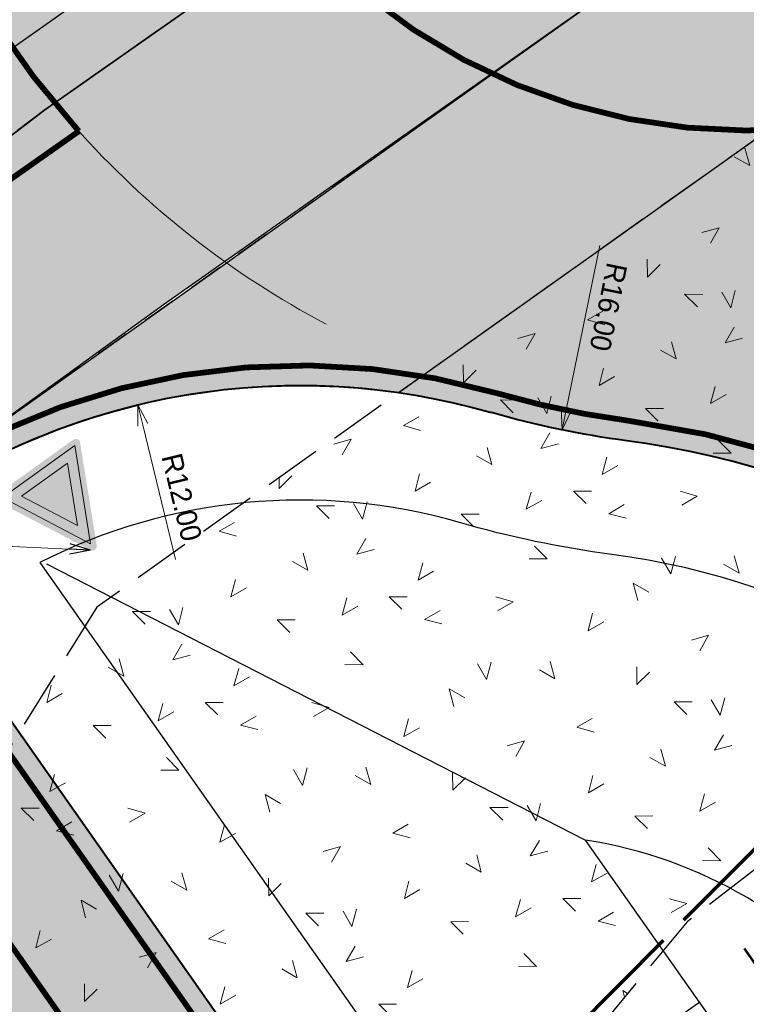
# Model space of a CAD drawing. Header units: metres. Extents: x 148316 to 148653, y 486436 to 486744.
# Tile 18 of 110: x 148418 to 148431, y 486554 to 486572. Entities that reach past the tile are written whole.
import ezdxf

# ---------------------------------------------------------------- set-up
doc = ezdxf.new("R2010")
doc.units = ezdxf.units.M
doc.header["$MEASUREMENT"] = 0
for name, pattern in [('1-1 (0.10)', [2, 1, -1]), ('assen', [2.5, 2, -0.5]), ('DGN Style 2', [1, 0.6, -0.4]), ('DGN Style 3', [1.4, 1, -0.4]), ('drainage125', [9.25, 7.12, -0.32, 0.4, -0.32, 0.05, -0.32, 0.4, -0.32]), ('rwa', [4.5, 4, -0.5])]:
    doc.linetypes.add(name, pattern=pattern)
doc.layers.get('Defpoints').update_dxf_attribs({"color": 253, "lineweight": 13})
for name, color, linetype, lineweight in [('BWR-alg-assenplan', 92, 'assen', 30), ('BWR-nieuw-belijning-1-1 streep dik 100', 51, '1-1 (0.10)', 0), ('BWR-nieuw-belijning-haaietanden-050-050', 51, 'Continuous', 0), ('BWR-nieuw-belijning-kantstreep dik 100', 51, 'Continuous', 0), ('BWR-nieuw-drain ø 125', 60, 'Continuous', 53), ('BWR-nieuw-raster-grondwerk 20%', 254, 'Continuous', 30), ('BWR-nieuw-riool-rwa beton ø 600', 5, 'rwa', 70), ('N-WE-VW-MARKERING_LANGS_STREEP_DOORGETROKKEN_010-G', 7, 'Continuous', 13), ('N-WE-VW-VERKEERSTEKEN_BORD_B-S-100', 7, 'Continuous', 30), ('WVB-dim-terr-maatvoering 018', 7, 'Continuous', 13), ('WVB-pen-dik 025', 1, 'Continuous', 30), ('WVB-pen-dik 035', 1, 'Continuous', 40), ('WVB-raster-20%', 254, 'Continuous', 30), ('WVB-raster-60%', 253, 'Continuous', 30)]:
    doc.layers.add(name, color=color, linetype=linetype, lineweight=lineweight)
doc.styles.add('1 200   0.18', font='WORKING.shx', dxfattribs={"height": 0.36})
doc.dimstyles.new('Note 1 200', dxfattribs={"dimtxt": 0.36, "dimasz": 0.36, "dimexe": 0.18, "dimexo": 0.0625, "dimgap": 0.18, "dimtad": 1, "dimzin": 0, "dimdsep": 46, "dimtxsty": '1 200   0.18', "dimblk": 'TerminatorOpen_0.5', "dimcen": 0, "dimclrd": 256, "dimclre": 256, "dimclrt": 1, "dimazin": 0, "dimtfac": 1, "dimtdec": 0, "dimtmove": 1, "dimatfit": 1, "dimldrblk": 'TerminatorOpen_0.5', "dimfxl": 0.18, "dimfxlon": 1, "dimfrac": 2, "dimtolj": 1, "dimtzin": 0, "dimlwd": -1, "dimlwe": -1, "dimarcsym": 0})
doc.dimstyles.new('TER 1 200', dxfattribs={"dimtxt": 0.36, "dimasz": 0.36, "dimexe": 0.18, "dimexo": 0.0625, "dimgap": 0.18, "dimtad": 1, "dimzin": 0, "dimdsep": 46, "dimtxsty": '1 200   0.18', "dimblk": 'TerminatorOpen_0.5', "dimcen": 0, "dimse1": 1, "dimse2": 1, "dimclrd": 256, "dimclre": 256, "dimclrt": 7, "dimazin": 0, "dimtfac": 1, "dimtdec": 0, "dimtmove": 1, "dimatfit": 1, "dimldrblk": 'TerminatorOpen_0.5', "dimfxl": 0.18, "dimfxlon": 1, "dimfrac": 2, "dimtolj": 1, "dimtzin": 0, "dimlwd": -1, "dimlwe": -1, "dimarcsym": 0})

# ---------------------------------------------------------------- blocks, each defined once
blk = doc.blocks.new('N-SVW-VERKEERSTEKEN_BORD_B06-SO')
at = {"linetype": 'Continuous', "true_color": 0xff0000}
for points in [[(-35.33, 31.3), (-2.68, -33.99, 0.284079), (0, -35.65), (0, -33.65, -0.284079), (-0.89, -33.09), (-33.54, 32.2, -0.557537), (-32.65, 33.65), (0, 33.65), (0, 35.65), (-32.65, 35.65, 0.557537)], [(0, -30.41), (-31.03, 31.65), (0, 31.65), (0, 24.65), (-19.7, 24.65), (0, -14.76)], [(0, -30.41), (0, -14.76), (19.7, 24.65), (0, 24.65), (0, 31.65), (31.03, 31.65)]]:
    blk.add_hatch(color=1, dxfattribs=at).paths.add_polyline_path(points)
at = {"linetype": 'Continuous', "true_color": 0xff0000, "extrusion": (0, 0, -1)}
blk.add_hatch(color=1, dxfattribs=at).paths.add_polyline_path([(0, 33.65), (-32.65, 33.65, 0.557537), (-33.54, 32.2), (-0.89, -33.09, 0.284079), (0, -33.65), (0, -35.65, -0.284079), (-2.68, -33.99), (-35.33, 31.3, -0.557537), (-32.65, 35.65), (0, 35.65)])
at = {"linetype": 'Continuous'}
for points in [[(-0.89, -33.09, 0.284079), (0, -33.65), (0, -30.41), (-31.03, 31.65), (0, 31.65), (0, 33.65), (-32.65, 33.65, 0.557537), (-33.54, 32.2)], [(0, -30.41), (0, -33.65, 0.284079), (0.89, -33.09), (33.54, 32.2, 0.557537), (32.65, 33.65), (0, 33.65), (0, 31.65), (31.03, 31.65)], [(0, -14.76), (-19.7, 24.65), (19.7, 24.65)]]:
    blk.add_hatch(color=7, dxfattribs=at).paths.add_polyline_path(points)
at = {"color": 7, "lineweight": 0}
for points in [[(-31.03, 31.65), (0, -30.41), (31.03, 31.65)], [(-19.7, 24.65), (0, -14.76), (19.7, 24.65)]]:
    blk.add_3dface(points, dxfattribs=at)
blk = doc.blocks.new('TerminatorOpen_0.5')
at = {"color": 0, "linetype": 'ByBlock', "lineweight": -2}
for q in [(-1, 0.25), (-1, 0), (-1, -0.25)]:
    blk.add_line((0, 0), q, dxfattribs=at)
blk = doc.blocks.new('*D19')
at = {"layer": 'Defpoints', "color": 0, "lineweight": 40, "transparency": 16777216}
for p in [(148430.886, 486580.152), (148427.673, 486564.478)]:
    blk.add_point(p, dxfattribs=at)
at = {"layer": 'WVB-dim-terr-maatvoering 018', "transparency": 16777216}
blk.add_line((148428.332, 486567.694), (148427.745, 486564.831), dxfattribs=at)
at = {"layer": 'WVB-dim-terr-maatvoering 018', "transparency": 16777216, "xscale": 0.36, "yscale": 0.36, "zscale": 0.36, "rotation": 258.4163508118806}
blk.add_blockref('TerminatorOpen_0.5', (148427.673, 486564.478), dxfattribs=at)
at = {"layer": 'WVB-dim-terr-maatvoering 018', "color": 7, "transparency": 16777216, "insert": (148428.48, 486566.623), "char_height": 0.36, "attachment_point": 5, "rotation": 258.4164, "style": '1 200   0.18'}
blk.add_mtext('\\A1;\\C7;R16.00', dxfattribs=at)
blk = doc.blocks.new('*D20')
at = {"layer": 'Defpoints', "color": 0, "lineweight": 40, "transparency": 16777216}
for p in [(148420.278, 486564.916), (148423.107, 486553.254)]:
    blk.add_point(p, dxfattribs=at)
at = {"layer": 'WVB-dim-terr-maatvoering 018', "transparency": 16777216}
blk.add_line((148420.933, 486562.217), (148420.363, 486564.566), dxfattribs=at)
at = {"layer": 'WVB-dim-terr-maatvoering 018', "transparency": 16777216, "xscale": 0.36, "yscale": 0.36, "zscale": 0.36, "rotation": 103.6354949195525}
blk.add_blockref('TerminatorOpen_0.5', (148420.278, 486564.916), dxfattribs=at)
at = {"layer": 'WVB-dim-terr-maatvoering 018', "color": 7, "transparency": 16777216, "insert": (148421.04, 486563.302), "char_height": 0.36, "attachment_point": 5, "rotation": 283.6355, "style": '1 200   0.18'}
blk.add_mtext('\\A1;\\C7;R12.00', dxfattribs=at)
blk = doc.blocks.new('*D33')
at = {"layer": 'Defpoints', "color": 0, "lineweight": 40, "transparency": 16777216}
for p in [(148436.699, 486560.729), (148426.85, 486549.416)]:
    blk.add_point(p, dxfattribs=at)
at = {"layer": 'WVB-dim-terr-maatvoering 018', "transparency": 16777216}
blk.add_line((148433.681, 486557.262), (148436.463, 486560.458), dxfattribs=at)
at = {"layer": 'WVB-dim-terr-maatvoering 018', "transparency": 16777216, "xscale": 0.36, "yscale": 0.36, "zscale": 0.36, "rotation": 48.95688364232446}
blk.add_blockref('TerminatorOpen_0.5', (148436.699, 486560.729), dxfattribs=at)
at = {"layer": 'WVB-dim-terr-maatvoering 018', "color": 7, "transparency": 16777216, "insert": (148434.628, 486557.802), "char_height": 0.36, "attachment_point": 5, "rotation": 228.9569, "style": '1 200   0.18'}
blk.add_mtext('\\A1;\\C7;R15.00', dxfattribs=at)
blk = doc.blocks.new('*D77')
at = {"layer": 'Defpoints', "color": 0, "lineweight": 40, "transparency": 16777216}
for p in [(148454.413, 486556.089), (148411.613, 486530.24)]:
    blk.add_point(p, dxfattribs=at)
at = {"layer": 'WVB-dim-terr-maatvoering 018', "transparency": 16777216}
blk.add_line((148451.901, 486554.572), (148454.105, 486555.903), dxfattribs=at)
at = {"layer": 'WVB-dim-terr-maatvoering 018', "transparency": 16777216, "xscale": 0.36, "yscale": 0.36, "zscale": 0.36, "rotation": 31.12999339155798}
blk.add_blockref('TerminatorOpen_0.5', (148454.413, 486556.089), dxfattribs=at)
at = {"layer": 'WVB-dim-terr-maatvoering 018', "color": 7, "transparency": 16777216, "insert": (148452.662, 486555.452), "char_height": 0.36, "attachment_point": 5, "rotation": 31.13, "style": '1 200   0.18'}
blk.add_mtext('\\A1;\\C7;R50.00', dxfattribs=at)

msp = doc.modelspace()

# ---------------------------------------------------------------- hatches: boundary and pattern name
at = {"layer": 'WVB-raster-20%', "linetype": 'Continuous'}
msp.add_hatch(color=256, dxfattribs=at).paths.add_polyline_path([(148457.906, 486592.827, 0.021073), (148456.903, 486592.058), (148452.048, 486587.999, 0.139792), (148447.425, 486581.193), (148424.83, 486565.13, 0.191737), (148416.196, 486563.065), (148412.047, 486560.142), (148407.147, 486556.806), (148406.971, 486556.686, -0.027007), (148397.522, 486551.001, -0.016184), (148394.616, 486549.578), (148394.095, 486549.343), (148392.268, 486552.917), (148393.685, 486553.573, 0.015285), (148396.2, 486554.83, 0.017834), (148402.241, 486558.366, 0.008095), (148404.896, 486560.112), (148409.743, 486563.424), (148408.026, 486565.87, -0.047885), (148394.071, 486557.936), (148393.302, 486557.591, 0.043594), (148371.076, 486545.205), (148373.465, 486546.983), (148374.321, 486547.647), (148375.169, 486548.323), (148376.007, 486549.011), (148376.836, 486549.709), (148377.655, 486550.419), (148378.465, 486551.139), (148379.264, 486551.87), (148380.094, 486552.651), (148380.913, 486553.443), (148381.721, 486554.247), (148382.518, 486555.062), (148383.302, 486555.889), (148384.075, 486556.726), (148384.836, 486557.574), (148385.483, 486558.248, -0.009902), (148390.823, 486560.851, 0.045028), (148403.275, 486568.042), (148408.788, 486571.925, 0.006632), (148409.11, 486572.158), (148409.11, 486572.158), (148409.11, 486572.158, 0.202715), (148415.022, 486582.235, -0.048395), (148415.718, 486585.246), (148417.412, 486582.847), (148417.789, 486583.069), (148423.126, 486586.637), (148426.536, 486588.971), (148429.464, 486590.008), (148433.363, 486591.389), (148433.991, 486591.612), (148434.254, 486591.713), (148434.511, 486591.83), (148434.761, 486591.961), (148435.002, 486592.105), (148435.197, 486592.236), (148438.974, 486594.902, 0.1587), (148446.075, 486597.09), (148465, 486610.421, 0.049781), (148480.023, 486623.416), (148480.64, 486624.068), (148495.611, 486634.642), (148482.637, 486620.941, -0.049781), (148467.073, 486607.478), (148451.278, 486596.351), (148444.737, 486591.744, 0.414213), (148444.496, 486590.351), (148444.916, 486589.754, 0.413982), (148446.309, 486589.512), (148437.641, 486583.411, 1.178334), (148425.534, 486574.897), (148418.657, 486570.064), (148417.427, 486569.129, 0.219668), (148417.276, 486569.953), (148416.7, 486570.771, 0.414214), (148415.306, 486571.012), (148411.699, 486568.471), (148413.422, 486566.015), (148414.885, 486567.046), (148417.076, 486564.021), (148428.229, 486571.946), (148429.434, 486572.794, 0.427631), (148438.302, 486579.037), (148455.433, 486591.091), (148457.567, 486592.589)])
h = msp.add_hatch(color=256, dxfattribs=at)
h.paths.add_polyline_path([(148485.248, 486494.021), (148490.587, 486497.821, 0.030294), (148474.48, 486523.909), (148466.48, 486535.266, -0.024922), (148463.817, 486539.477), (148455.152, 486554.824, 0.02492), (148452.49, 486559.034), (148447.955, 486565.488, -0.226941), (148446.256, 486575.707, 0.040806), (148446.774, 486578.262, -0.05017), (148447.425, 486581.193), (148424.83, 486565.13, -0.034377), (148426.441, 486564.782, 0.037758), (148428.803, 486564.288, -0.200125), (148438.79, 486558.496), (148443.102, 486552.391, 0.024922), (148446.17, 486548.467), (148449.667, 486544.426), (148443.713, 486541.953, -0.35161), (148426.884, 486546.838), (148415.726, 486562.733), (148412.047, 486560.142), (148425.048, 486541.621, 0.352097), (148442.501, 486536.571), (148445.29, 486537.735, -0.351633), (148459.723, 486533.572), (148469.166, 486520.165, -0.031129)])
h.paths.add_polyline_path([(148441.898, 486567.124), (148450.11, 486555.467, -0.024922), (148450.908, 486554.203), (148453.036, 486550.436, -0.904988), (148451.409, 486549.29), (148448.577, 486552.562, -0.024922), (148447.657, 486553.739), (148439.445, 486565.396, -0.422856), (148439.711, 486566.806, 0.014709), (148440.481, 486567.348, -0.422856)], flags=16)
at = {"layer": 'WVB-raster-60%', "linetype": 'Continuous'}
msp.add_hatch(color=256, dxfattribs=at).paths.add_polyline_path([(148417.034, 486568.56, 0.178321), (148417.427, 486569.129), (148418.657, 486570.064), (148423.83, 486573.699), (148425.534, 486574.897, 0.151059), (148429.434, 486572.794), (148428.229, 486571.946), (148420.725, 486566.663), (148417.076, 486564.021), (148414.885, 486567.046)])

# ---------------------------------------------------------------- linework, layer by layer
at = {"layer": 'BWR-alg-assenplan'}
for p, q in [((148466.04, 486604.915), (148388.83, 486550.527)), ((148406.862, 486571.446), (148425.042, 486545.546))]:
    msp.add_line(p, q, dxfattribs=at)
at = {"layer": 'BWR-nieuw-belijning-1-1 streep dik 100', "color": 7, "linetype": '1-1 (0.10)', "const_width": 0.1, "flags": 128}
msp.add_lwpolyline([(148425.911, 486544.307), (148416.812, 486557.27)], dxfattribs=at)
at = {"layer": 'BWR-nieuw-belijning-haaietanden-050-050', "color": 7}
msp.add_arc((148430.886, 486580.152), 15.65, 221.5798, 242.0978, dxfattribs=at)
at = {"layer": 'BWR-nieuw-belijning-kantstreep dik 100', "color": 7, "const_width": 0.1, "flags": 128}
msp.add_lwpolyline([(148441.336, 486580.152, 1), (148420.436, 486580.152, 1), (148441.336, 486580.152)], format="xyb", close=True, dxfattribs=at)
for points in [[(148415.995, 486563.351, -0.227615), (148426.538, 486565.118)], [(148428.848, 486564.635, -0.037758), (148426.538, 486565.118)], [(148439.068, 486558.708, 0.200125), (148428.848, 486564.635)]]:
    msp.add_lwpolyline(points, format="xyb", dxfattribs=at)
msp.add_lwpolyline([(148415.44, 486562.532), (148426.597, 486546.637)], dxfattribs=at)
at = {"layer": 'BWR-nieuw-drain ø 125', "linetype": 'drainage125', "flags": 128}
msp.add_lwpolyline([(148430.846, 486555.429), (148433.221, 486552.037, -0.457255), (148432.481, 486549.103), (148419.573, 486542.611)], format="xyb", dxfattribs=at)
at = {"layer": 'BWR-nieuw-raster-grondwerk 20%', "color": 7, "lineweight": 0}
for p, q in [((148430.946, 486569.09), (148430.859, 486569.392)), ((148430.946, 486569.09), (148430.673, 486569.245)), ((148430.414, 486568.003), (148430.113, 486567.92)), ((148430.414, 486568.003), (148430.261, 486567.734)), ((148429.164, 486567.144), (148429.16, 486567.456)), ((148429.164, 486567.144), (148429.384, 486567.363)), ((148429.811, 486566.844), (148430.034, 486566.623)), ((148429.811, 486566.844), (148430.126, 486566.843)), ((148430.616, 486566.608), (148430.46, 486566.879)), ((148430.616, 486566.608), (148430.694, 486566.913)), ((148428.116, 486566.398), (148428.385, 486566.552)), ((148428.116, 486566.398), (148428.418, 486566.314)), ((148427.204, 486566.159), (148426.903, 486566.075)), ((148427.204, 486566.159), (148427.05, 486565.889)), ((148430.515, 486566), (148430.672, 486566.269)), ((148429.661, 486565.717), (148429.581, 486566.017)), ((148430.515, 486566), (148430.819, 486566.079)), ((148429.661, 486565.717), (148429.391, 486565.87)), ((148425.953, 486565.299), (148425.95, 486565.612)), ((148425.953, 486565.299), (148426.174, 486565.518)), ((148428.32, 486565.255), (148428.396, 486565.558)), ((148428.32, 486565.255), (148428.589, 486565.409)), ((148430.259, 486564.936), (148430.344, 486565.235)), ((148426.601, 486565), (148426.823, 486564.778)), ((148426.601, 486565), (148426.916, 486564.999)), ((148427.405, 486564.764), (148427.25, 486565.035)), ((148427.405, 486564.764), (148427.484, 486565.069)), ((148430.259, 486564.936), (148430.532, 486565.093)), ((148429.126, 486564.85), (148429.44, 486564.852)), ((148429.126, 486564.85), (148429.347, 486564.631)), ((148424.906, 486564.553), (148425.174, 486564.708)), ((148424.906, 486564.553), (148425.207, 486564.47)), ((148423.993, 486564.315), (148423.692, 486564.231)), ((148423.993, 486564.315), (148423.84, 486564.045)), ((148427.305, 486564.156), (148427.462, 486564.425)), ((148430.624, 486564.07), (148430.404, 486564.293)), ((148426.45, 486563.872), (148426.37, 486564.172)), ((148427.305, 486564.156), (148427.609, 486564.235)), ((148426.45, 486563.872), (148426.18, 486564.026)), ((148428.372, 486563.699), (148428.455, 486564.001)), ((148430.624, 486564.07), (148430.309, 486564.071)), ((148428.372, 486563.699), (148428.643, 486563.855)), ((148422.743, 486563.455), (148422.741, 486563.645)), ((148422.743, 486563.455), (148422.963, 486563.674)), ((148425.11, 486563.41), (148425.186, 486563.714)), ((148425.11, 486563.41), (148425.378, 486563.565)), ((148427.871, 486563.411), (148428.092, 486563.192)), ((148427.871, 486563.411), (148428.184, 486563.409)), ((148430.032, 486563.324), (148429.731, 486563.407)), ((148427.049, 486563.092), (148427.133, 486563.391)), ((148427.049, 486563.092), (148427.322, 486563.248)), ((148430.032, 486563.324), (148429.76, 486563.165)), ((148423.391, 486563.155), (148423.613, 486562.934)), ((148423.391, 486563.155), (148423.705, 486563.154)), ((148424.195, 486562.92), (148424.039, 486563.191)), ((148424.195, 486562.92), (148424.274, 486563.224)), ((148428.487, 486563.012), (148428.757, 486563.174)), ((148425.916, 486563.006), (148426.229, 486563.007)), ((148425.916, 486563.006), (148426.137, 486562.787)), ((148428.487, 486563.012), (148428.789, 486562.938)), ((148421.695, 486562.709), (148421.964, 486562.863)), ((148421.695, 486562.709), (148421.997, 486562.625)), ((148424.095, 486562.311), (148424.252, 486562.58)), ((148424.095, 486562.311), (148424.398, 486562.39)), ((148427.413, 486562.226), (148427.193, 486562.448)), ((148423.24, 486562.028), (148423.16, 486562.328)), ((148427.413, 486562.226), (148427.099, 486562.226)), ((148429.568, 486561.964), (148429.409, 486562.239)), ((148429.568, 486561.964), (148429.65, 486562.268)), ((148430.761, 486561.98), (148430.674, 486562.282)), ((148423.24, 486562.028), (148422.97, 486562.181)), ((148425.162, 486561.855), (148425.245, 486562.156)), ((148430.761, 486561.98), (148430.487, 486562.135)), ((148421.899, 486561.566), (148421.976, 486561.869)), ((148425.162, 486561.855), (148425.433, 486562.01)), ((148421.899, 486561.566), (148422.168, 486561.72)), ((148428.916, 486561.803), (148428.997, 486561.498)), ((148428.916, 486561.803), (148429.185, 486561.646)), ((148423.838, 486561.247), (148423.923, 486561.547)), ((148424.661, 486561.567), (148424.882, 486561.348)), ((148424.661, 486561.567), (148424.973, 486561.565)), ((148426.822, 486561.479), (148426.52, 486561.562)), ((148420.985, 486561.075), (148420.829, 486561.346)), ((148420.985, 486561.075), (148421.063, 486561.38)), ((148423.838, 486561.247), (148424.111, 486561.404)), ((148426.822, 486561.479), (148426.55, 486561.32)), ((148420.18, 486561.311), (148420.403, 486561.09)), ((148420.18, 486561.311), (148420.495, 486561.31)), ((148425.276, 486561.168), (148425.547, 486561.329)), ((148428.128, 486560.972), (148428.206, 486561.277)), ((148422.705, 486561.161), (148423.019, 486561.163)), ((148422.705, 486561.161), (148422.926, 486560.942)), ((148425.276, 486561.168), (148425.579, 486561.094)), ((148428.128, 486560.972), (148428.4, 486561.126)), ((148430.229, 486560.894), (148429.928, 486560.81)), ((148430.229, 486560.894), (148430.075, 486560.624)), ((148420.884, 486560.467), (148421.041, 486560.736)), ((148420.884, 486560.467), (148421.188, 486560.546)), ((148424.203, 486560.381), (148423.983, 486560.604)), ((148420.029, 486560.183), (148419.76, 486560.337)), ((148420.029, 486560.183), (148419.949, 486560.483)), ((148424.203, 486560.381), (148423.888, 486560.382)), ((148426.357, 486560.12), (148426.199, 486560.395)), ((148426.357, 486560.12), (148426.439, 486560.423)), ((148427.55, 486560.136), (148427.463, 486560.438)), ((148428.978, 486560.034), (148428.975, 486560.346)), ((148421.951, 486560.01), (148422.035, 486560.312)), ((148421.951, 486560.01), (148422.222, 486560.166)), ((148427.55, 486560.136), (148427.277, 486560.29)), ((148428.978, 486560.034), (148429.199, 486560.253)), ((148418.689, 486559.722), (148418.765, 486560.025)), ((148418.689, 486559.722), (148418.958, 486559.876)), ((148425.706, 486559.959), (148425.786, 486559.653)), ((148425.706, 486559.959), (148425.975, 486559.802)), ((148430.43, 486559.499), (148430.509, 486559.803)), ((148420.628, 486559.403), (148420.712, 486559.702)), ((148421.45, 486559.722), (148421.671, 486559.503)), ((148421.45, 486559.722), (148421.763, 486559.72)), ((148423.611, 486559.635), (148423.31, 486559.718)), ((148423.611, 486559.635), (148423.339, 486559.476)), ((148429.626, 486559.734), (148429.848, 486559.513)), ((148429.626, 486559.734), (148429.941, 486559.733)), ((148430.43, 486559.499), (148430.275, 486559.77)), ((148420.628, 486559.403), (148420.901, 486559.56)), ((148422.066, 486559.324), (148422.337, 486559.485)), ((148419.495, 486559.317), (148419.809, 486559.318)), ((148419.495, 486559.317), (148419.716, 486559.098)), ((148422.066, 486559.324), (148422.368, 486559.249)), ((148424.917, 486559.128), (148424.996, 486559.433)), ((148427.931, 486559.288), (148428.2, 486559.442)), ((148427.931, 486559.288), (148428.232, 486559.205)), ((148424.917, 486559.128), (148425.19, 486559.281)), ((148430.33, 486558.89), (148430.487, 486559.159)), ((148427.018, 486559.049), (148426.717, 486558.966)), ((148427.018, 486559.049), (148426.865, 486558.779)), ((148430.33, 486558.89), (148430.634, 486558.97)), ((148429.475, 486558.607), (148429.395, 486558.907)), ((148420.993, 486558.537), (148420.773, 486558.759)), ((148429.475, 486558.607), (148429.205, 486558.76)), ((148418.741, 486558.166), (148418.824, 486558.467)), ((148420.993, 486558.537), (148420.678, 486558.538)), ((148423.147, 486558.275), (148422.989, 486558.55)), ((148423.147, 486558.275), (148423.229, 486558.579)), ((148424.34, 486558.292), (148424.067, 486558.446)), ((148424.34, 486558.292), (148424.253, 486558.593)), ((148425.768, 486558.189), (148425.764, 486558.502)), ((148428.135, 486558.145), (148428.211, 486558.448)), ((148418.741, 486558.166), (148419.012, 486558.321)), ((148425.768, 486558.189), (148425.988, 486558.408)), ((148428.135, 486558.145), (148428.403, 486558.299)), ((148422.495, 486558.114), (148422.576, 486557.809)), ((148422.495, 486558.114), (148422.764, 486557.957)), ((148430.074, 486557.826), (148430.158, 486558.126)), ((148427.22, 486557.654), (148427.064, 486557.925)), ((148427.22, 486557.654), (148427.299, 486557.959)), ((148430.074, 486557.826), (148430.347, 486557.983)), ((148418.24, 486557.878), (148418.461, 486557.659)), ((148418.24, 486557.878), (148418.553, 486557.876)), ((148420.401, 486557.79), (148420.099, 486557.874)), ((148420.401, 486557.79), (148420.129, 486557.631)), ((148426.416, 486557.89), (148426.638, 486557.669)), ((148426.416, 486557.89), (148426.731, 486557.889)), ((148428.941, 486557.74), (148429.254, 486557.742)), ((148428.941, 486557.74), (148429.162, 486557.521)), ((148418.856, 486557.479), (148419.126, 486557.64)), ((148421.707, 486557.284), (148421.786, 486557.588)), ((148424.72, 486557.443), (148424.989, 486557.598)), ((148418.856, 486557.479), (148419.158, 486557.405)), ((148421.707, 486557.284), (148421.979, 486557.437)), ((148424.72, 486557.443), (148425.022, 486557.36)), ((148427.12, 486557.046), (148427.277, 486557.315)), ((148423.808, 486557.205), (148423.507, 486557.121)), ((148423.808, 486557.205), (148423.655, 486556.935)), ((148426.265, 486556.762), (148426.185, 486557.062)), ((148427.12, 486557.046), (148427.423, 486557.125)), ((148430.439, 486556.96), (148430.219, 486557.183)), ((148426.265, 486556.762), (148425.995, 486556.916)), ((148428.187, 486556.589), (148428.27, 486556.891)), ((148430.439, 486556.96), (148430.124, 486556.961)), ((148419.937, 486556.431), (148419.778, 486556.706)), ((148419.937, 486556.431), (148420.019, 486556.734)), ((148421.129, 486556.447), (148421.042, 486556.749)), ((148428.187, 486556.589), (148428.458, 486556.745)), ((148421.129, 486556.447), (148420.856, 486556.602)), ((148422.558, 486556.345), (148422.554, 486556.657)), ((148422.558, 486556.345), (148422.778, 486556.564)), ((148424.924, 486556.301), (148425.001, 486556.604)), ((148424.924, 486556.301), (148425.193, 486556.455)), ((148419.285, 486556.27), (148419.365, 486555.964)), ((148419.285, 486556.27), (148419.554, 486556.113)), ((148426.863, 486555.982), (148426.948, 486556.281)), ((148427.686, 486556.301), (148427.907, 486556.082)), ((148427.686, 486556.301), (148427.998, 486556.299)), ((148429.847, 486556.214), (148429.545, 486556.297)), ((148429.847, 486556.214), (148429.575, 486556.055)), ((148423.205, 486556.045), (148423.428, 486555.824)), ((148423.205, 486556.045), (148423.52, 486556.045)), ((148424.01, 486555.81), (148423.854, 486556.081)), ((148424.01, 486555.81), (148424.088, 486556.114)), ((148426.863, 486555.982), (148427.136, 486556.139)), ((148428.301, 486555.903), (148428.572, 486556.064)), ((148425.731, 486555.896), (148426.044, 486555.897)), ((148425.731, 486555.896), (148425.951, 486555.677)), ((148428.301, 486555.903), (148428.604, 486555.828)), ((148418.497, 486555.439), (148418.575, 486555.744)), ((148421.51, 486555.599), (148421.779, 486555.753)), ((148418.497, 486555.439), (148418.769, 486555.593)), ((148421.51, 486555.599), (148421.812, 486555.516)), ((148420.598, 486555.36), (148420.297, 486555.277)), ((148420.598, 486555.36), (148420.444, 486555.09)), ((148423.909, 486555.201), (148424.066, 486555.47)), ((148427.228, 486555.116), (148427.008, 486555.338)), ((148423.055, 486554.918), (148422.974, 486555.218)), ((148423.909, 486555.201), (148424.213, 486555.281)), ((148423.055, 486554.918), (148422.785, 486555.071)), ((148424.976, 486554.745), (148425.06, 486555.046)), ((148427.228, 486555.116), (148426.913, 486555.117)), ((148424.976, 486554.745), (148425.247, 486554.9)), ((148419.347, 486554.501), (148419.344, 486554.813)), ((148419.347, 486554.501), (148419.567, 486554.719)), ((148421.714, 486554.456), (148421.79, 486554.76)), ((148428.731, 486554.693), (148428.762, 486554.577)), ((148428.731, 486554.693), (148428.817, 486554.643)), ((148421.714, 486554.456), (148421.983, 486554.611)), ((148424.476, 486554.457), (148424.697, 486554.238)), ((148424.476, 486554.457), (148424.788, 486554.455))]:
    msp.add_line(p, q, dxfattribs=at)
at = {"layer": 'BWR-nieuw-riool-rwa beton ø 600'}
msp.add_line((148454.83, 486581.085), (148417.32, 486543.386), dxfattribs=at)
at = {"layer": 'N-WE-VW-MARKERING_LANGS_STREEP_DOORGETROKKEN_010-G', "const_width": 0.1, "flags": 128}
msp.add_lwpolyline([(148417.116, 486572.715, 0.059313), (148419.247, 486569.69)], format="xyb", dxfattribs=at)
msp.add_lwpolyline([(148419.247, 486569.69), (148413.337, 486565.527)], dxfattribs=at)
at = {"layer": 'WVB-pen-dik 025', "linetype": 'DGN Style 3'}
for p, q in [((148450.763, 486583.567), (148419.559, 486561.383)), ((148446.546, 486568.788), (148429.856, 486555.894)), ((148419.559, 486561.383), (148415.251, 486554.443)), ((148429.856, 486555.894), (148426.124, 486551.402))]:
    msp.add_line(p, q, dxfattribs=at)
at = {"layer": 'WVB-pen-dik 025', "linetype": 'DGN Style 2'}
for p, q in [((148425.534, 486574.897), (148418.657, 486570.064)), ((148428.229, 486571.946), (148417.076, 486564.021)), ((148418.657, 486570.064), (148417.427, 486569.129))]:
    msp.add_line(p, q, dxfattribs=at)
at = {"layer": 'WVB-pen-dik 025', "lineweight": 30}
for p, q in [((148428.078, 486557.321), (148418.687, 486562.137)), ((148430.067, 486554.487), (148425.97, 486551.621))]:
    msp.add_line(p, q, dxfattribs=at)
at = {"layer": 'WVB-pen-dik 025', "lineweight": 30, "flags": 128}
for points in [[(148444.658, 486547.158, -0.024922), (148441.467, 486551.239), (148441.469, 486551.237), (148437.177, 486557.312, 0.199447), (148428.542, 486562.305, -0.037758), (148425.885, 486562.861, 0.190399), (148418.569, 486562.165), (148428.521, 486547.987, 0.35161), (148442.945, 486543.8), (148446.343, 486545.211)], [(148432.613, 486550.86, 0.220116), (148437.698, 486547.911, -0.002393), (148437.382, 486548.356), (148433.154, 486554.341, 0.190651), (148428.078, 486557.321)]]:
    msp.add_lwpolyline(points, format="xyb", close=True, dxfattribs=at)
at = {"layer": 'WVB-pen-dik 035', "ltscale": 0.1}
msp.add_line((148415.726, 486562.733), (148426.884, 486546.838), dxfattribs=at)
at = {"layer": 'WVB-pen-dik 035', "ltscale": 0.1, "extrusion": (0, 0, -1)}
for centre, radius, start, end in [((-148423.107, 486553.254), 12, 54.8383, 106.1298), ((-148430.886, 486580.152), 16, 277.4806, 286.1298)]:
    msp.add_arc(centre, radius, start, end, dxfattribs=at)
at = {"layer": 'WVB-pen-dik 035'}
msp.add_arc((148426.85, 486549.416), 15, 37.2521, 82.5194, dxfattribs=at)
at = {"layer": 'WVB-raster-20%', "linetype": 'Continuous', "flags": 128}
for points in [[(148437.641, 486583.411, 1.178334), (148425.534, 486574.897), (148418.657, 486570.064), (148417.427, 486569.129, 0.219668), (148417.276, 486569.953), (148416.7, 486570.771, 0.414214), (148415.306, 486571.012), (148411.699, 486568.471), (148413.422, 486566.015), (148414.885, 486567.046), (148417.076, 486564.021), (148428.229, 486571.946), (148429.434, 486572.794, 0.427631), (148438.302, 486579.037)], [(148447.425, 486581.193), (148424.83, 486565.13, 0.191737), (148416.196, 486563.065), (148412.047, 486560.142), (148407.147, 486556.806), (148406.971, 486556.686, -0.027007), (148397.522, 486551.001, -0.016184)]]:
    msp.add_lwpolyline(points, format="xyb", dxfattribs=at)
at = {"layer": 'WVB-raster-60%', "linetype": 'Continuous', "flags": 128}
msp.add_lwpolyline([(148417.034, 486568.56, 0.178321), (148417.427, 486569.129), (148418.657, 486570.064), (148423.83, 486573.699), (148425.534, 486574.897, 0.151059), (148429.434, 486572.794), (148428.229, 486571.946), (148420.725, 486566.663), (148417.076, 486564.021), (148414.885, 486567.046)], format="xyb", close=True, dxfattribs=at)

# ---------------------------------------------------------------- block references
at = {"layer": 'N-WE-VW-VERKEERSTEKEN_BORD_B-S-100', "xscale": 0.025, "yscale": 0.025, "zscale": 0.025, "rotation": 35.75052337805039}
msp.add_blockref('N-SVW-VERKEERSTEKEN_BORD_B06-SO', (148419.009, 486563.108), dxfattribs=at)

# ---------------------------------------------------------------- dimensions: what is measured, and where the dimension line sits
at = {"layer": 'WVB-dim-terr-maatvoering 018'}
for center, mpoint, picture, middle in [((148430.886, 486580.152), (148427.673, 486564.478), '*D19', (148428.127, 486566.695)), ((148423.107, 486553.254), (148420.278, 486564.916), '*D20', (148420.69, 486563.217)), ((148426.85, 486549.416), (148436.699, 486560.729), '*D33', (148434.356, 486558.038)), ((148411.613, 486530.24), (148454.413, 486556.089), '*D77', (148452.848, 486555.144))]:
    dim = msp.add_radius_dim(center=center, mpoint=mpoint, text='\\C7;<>', dimstyle='TER 1 200', override={"dimtdec": 2, "dimtmove": 1}, dxfattribs=at)
    dim.commit()
    dim.dimension.update_dxf_attribs({"geometry": picture, "text_midpoint": middle, "dimtype": 164})

# ---------------------------------------------------------------- leaders
msp.add_leader([(148419.451, 486562.38), (148417.276, 486562.484)], dimstyle='Note 1 200', override={"dimscale": 1, "dimclrd": 0}, dxfattribs=at)

doc.saveas('drawing.dxf')
